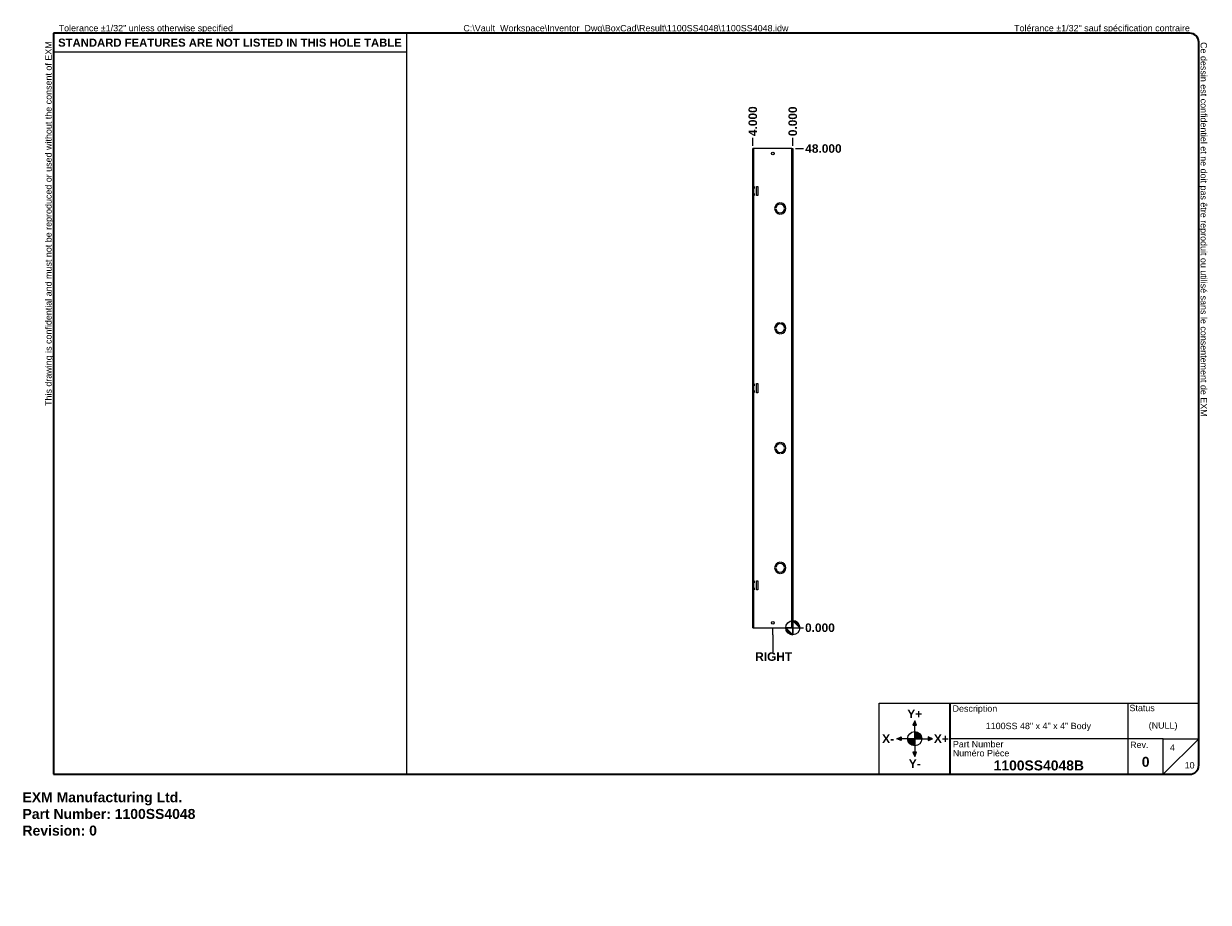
# Model space of a CAD drawing. Header units: inches. Extents: x 0 to 119, y -11 to 77.
import ezdxf

# ---------------------------------------------------------------- set-up
doc = ezdxf.new("R2010")
doc.units = ezdxf.units.IN
doc.header["$LTSCALE"] = 7.111111
doc.header["$MEASUREMENT"] = 0
doc.layers.get('0').update_dxf_attribs({"lineweight": 25})
for name, color, linetype, lineweight in [('Dimensions(ANSI)', 7, 'Continuous', 25), ('Sketch Geometry(ANSI)', 7, 'Continuous', 25), ('Symbols(ANSI)', 7, 'Continuous', 25), ('Visible Edges(ANSI)', 7, 'Continuous', 25), ('Visible Tangent Edges(ANSI)', 7, 'Continuous', 25)]:
    doc.layers.add(name, color=color, linetype=linetype, lineweight=lineweight)
doc.layers.add('Hatch', color=179, linetype='Continuous', lineweight=9, true_color=0x1e1e47)
doc.styles.add('Current-ANSI', font='arial.ttf')
doc.styles.add('Dimension-ANSI', font='arialbd.ttf')
doc.styles.get("Standard").update_dxf_attribs({"font": 'arialbd.ttf'})
doc.styles.add('Text Style44', font='arialbd.ttf')
doc.dimstyles.new('INCH-ANSI', dxfattribs={"dimscale": 7.111111, "dimtxt": 0.12, "dimasz": 0.098425, "dimexe": 0.04, "dimexo": 0.04, "dimgap": 0.031496, "dimtad": 0, "dimtih": 1, "dimtoh": 1, "dimdec": 3, "dimrnd": 1e-08, "dimzin": 0, "dimdsep": 46, "dimtxsty": 'Dimension-ANSI', "dimcen": 0.09, "dimdle": 0.312, "dimclrd": 179, "dimclre": 179, "dimclrt": 7, "dimadec": 1, "dimazin": 0, "dimtfac": 1, "dimtdec": 3, "dimtofl": 0, "dimtmove": 0, "dimatfit": 3, "dimfxl": 1, "dimtolj": 1, "dimtzin": 4, "dimlwd": 25, "dimlwe": 25, "dimarcsym": 0})
doc.dimstyles.new('INCH-ANSI-VERTICAL', dxfattribs={"dimscale": 7.111111, "dimtxt": 0.12, "dimasz": 0.098425, "dimexe": 0.04, "dimexo": 0.04, "dimgap": 0.031496, "dimtad": 0, "dimtih": 1, "dimtoh": 1, "dimdec": 3, "dimrnd": 1e-08, "dimzin": 0, "dimdsep": 46, "dimtxsty": 'Dimension-ANSI', "dimcen": 0.09, "dimdle": 0.312, "dimclrd": 179, "dimclre": 179, "dimclrt": 7, "dimadec": 1, "dimazin": 0, "dimtfac": 1, "dimtdec": 3, "dimtofl": 0, "dimtmove": 0, "dimatfit": 3, "dimfxl": 1, "dimtolj": 1, "dimtzin": 4, "dimlwd": 25, "dimlwe": 25, "dimarcsym": 0})

# ---------------------------------------------------------------- blocks, each defined once
blk = doc.blocks.new('Origin Indicator Symbol1')
at = {"layer": 'Dimensions(ANSI)'}
h = blk.add_hatch(color=7, dxfattribs=at)
edge = h.paths.add_edge_path(flags=0)
edge.add_line((10.846, 2.416), (10.944, 2.318))
edge.add_arc((10.846, 2.318), 0.0984, 0, 90)
h = blk.add_hatch(color=7, dxfattribs=at)
edge = h.paths.add_edge_path(flags=0)
edge.add_line((10.846, 2.219), (10.748, 2.318))
edge.add_arc((10.846, 2.318), 0.0984, 180, 270)
at = {"layer": 'Dimensions(ANSI)', "color": 7, "linetype": 'Continuous'}
for p, q in [((10.846, 2.416), (10.944, 2.318)), ((10.846, 2.219), (10.748, 2.318))]:
    blk.add_line(p, q, dxfattribs=at)
at = {"layer": 'Dimensions(ANSI)', "color": 7, "linetype": 'Continuous', "flags": 128}
for points in [[(10.846, 2.318), (10.944, 2.318), (10.846, 2.416), (10.846, 2.318)], [(10.846, 2.318), (10.846, 2.416), (10.846, 2.219), (10.846, 2.318)], [(10.846, 2.318), (10.846, 2.219), (10.748, 2.318), (10.846, 2.318)], [(10.846, 2.318), (10.748, 2.318), (10.846, 2.318), (10.846, 2.318)]]:
    blk.add_lwpolyline(points, dxfattribs=at)
at = {"layer": 'Dimensions(ANSI)', "color": 7, "linetype": 'Continuous'}
blk.add_circle((10.846, 2.318), 0.0984, dxfattribs=at)
for start, end in [(0, 90), (180, 270)]:
    blk.add_arc((10.846, 2.318), 0.0984, start, end, dxfattribs=at)
at = {"layer": 'Dimensions(ANSI)', "color": 7}
for points in [[(10.846, 2.318), (10.944, 2.318), (10.846, 2.416), (10.846, 2.318)], [(10.846, 2.318), (10.846, 2.416), (10.846, 2.219), (10.846, 2.318)], [(10.846, 2.318), (10.846, 2.219), (10.748, 2.318), (10.846, 2.318)], [(10.846, 2.318), (10.748, 2.318), (10.846, 2.318)]]:
    blk.add_solid(points, dxfattribs=at)
blk = doc.blocks.new('Borders EXM - B (Inch) - B')
at = {"layer": 'Sketch Geometry(ANSI)', "linetype": 'Continuous', "lineweight": 35}
for p, q in [((16.438, 10.692), (0.437, 10.692)), ((0.437, 10.692), (0.437, 0.255)), ((16.562, 0.38), (16.562, 10.567)), ((0.437, 0.255), (16.438, 0.255))]:
    blk.add_line(p, q, dxfattribs=at)
at = {"layer": 'Sketch Geometry(ANSI)'}
for p, q in [((5.406, 10.692), (5.406, 0.255)), ((0.437, 10.428), (5.406, 10.428))]:
    blk.add_line(p, q, dxfattribs=at)
at = {"layer": 'Sketch Geometry(ANSI)', "linetype": 'Continuous', "lineweight": 35}
for centre, start, end in [((16.438, 10.567), 0, 90), ((16.438, 0.38), 270, 0)]:
    blk.add_arc(centre, 0.125, start, end, dxfattribs=at)
at = {"layer": 'Symbols(ANSI)', "color": 7, "char_height": 0.09, "attachment_point": 7, "style": 'Current-ANSI'}
for s, insert, rotation in [('This drawing is confidential and must not be reproduced or used without the consent of EXM', (0.437, 5.442), 90), ('Ce dessin est confidentiel et ne doit pas être reproduit ou utilisé sans le consentement de EXM', (16.562, 10.567), 270)]:
    blk.add_mtext(s, dxfattribs=dict(at, insert=insert, rotation=rotation))
for s, insert in [('Tolerance ±1/32" unless otherwise specified', (0.509, 10.692)), ('Tolérance ±1/32" sauf spécification contraire', (13.963, 10.692))]:
    blk.add_mtext(s, dxfattribs=dict(at, insert=insert))
at = {"layer": 'Symbols(ANSI)', "color": 7, "insert": (2.921, 10.559), "char_height": 0.114, "width": 4.96908, "attachment_point": 5, "style": 'Dimension-ANSI'}
blk.add_mtext('\\fArial|b1|i0;{\\H0.1140;STANDARD FEATURES ARE NOT LISTED IN THIS HOLE TABLE}', dxfattribs=at)
at = {"layer": 'Symbols(ANSI)', "color": 7, "style": 'Current-ANSI'}
blk.add_attdef('FILENAME_AND_PATH_001', (6.208, 10.718), '', height=0.09, dxfattribs=at)
blk = doc.blocks.new('Title Blocks EXM-2 - ANSI B')
at = {"layer": 'Hatch'}
for points in [[(12.725, 0.94), (12.75, 0.94), (12.75, 1)], [(12.775, 0.94), (12.75, 1), (12.75, 0.94)], [(12.56, 0.75), (12.56, 0.775), (12.5, 0.75)], [(12.56, 0.75), (12.5, 0.75), (12.56, 0.725)], [(12.94, 0.75), (13, 0.75), (12.94, 0.775)], [(12.94, 0.75), (12.94, 0.725), (13, 0.75)], [(12.75, 0.56), (12.725, 0.56), (12.75, 0.5)], [(12.75, 0.56), (12.75, 0.5), (12.775, 0.56)]]:
    blk.add_hatch(color=7, dxfattribs=at).paths.add_polyline_path(points)
h = blk.add_hatch(color=7, dxfattribs=at)
edge = h.paths.add_edge_path()
edge.add_line((12.75, 0.85), (12.75, 0.75))
edge.add_line((12.75, 0.75), (12.85, 0.75))
edge.add_arc((12.75, 0.75), 0.1, 0, 90)
h = blk.add_hatch(color=7, dxfattribs=at)
edge = h.paths.add_edge_path()
edge.add_line((12.75, 0.65), (12.75, 0.75))
edge.add_line((12.75, 0.75), (12.65, 0.75))
edge.add_arc((12.75, 0.75), 0.1, 180, 270)
at = {"layer": 'Sketch Geometry(ANSI)'}
for p, q in [((12.249, 1.25), (16.749, 1.25)), ((12.249, 0.25), (12.249, 1.25)), ((15.749, 1.25), (15.749, 0.75)), ((16.749, 1.25), (16.749, 0.375)), ((12.75, 1), (12.725, 0.94)), ((12.725, 0.94), (12.775, 0.94)), ((12.75, 0.85), (12.75, 1)), ((12.775, 0.94), (12.75, 1)), ((12.75, 0.75), (12.75, 0.85)), ((12.5, 0.75), (12.56, 0.775)), ((12.65, 0.75), (12.5, 0.75)), ((12.56, 0.725), (12.5, 0.75)), ((12.56, 0.775), (12.56, 0.725)), ((12.75, 0.75), (12.65, 0.75)), ((12.75, 0.75), (12.85, 0.75)), ((12.75, 0.75), (12.75, 0.65)), ((12.85, 0.75), (13, 0.75)), ((13, 0.75), (12.94, 0.775)), ((12.94, 0.775), (12.94, 0.725)), ((12.94, 0.725), (13, 0.75)), ((15.749, 0.75), (13.249, 0.75)), ((16.249, 0.75), (15.749, 0.75)), ((15.749, 0.75), (15.749, 0.25)), ((16.249, 0.25), (16.249, 0.75)), ((16.249, 0.75), (16.749, 0.75)), ((16.249, 0.25), (16.749, 0.75)), ((12.775, 0.56), (12.725, 0.56)), ((12.725, 0.56), (12.75, 0.5)), ((12.75, 0.65), (12.75, 0.5)), ((12.75, 0.5), (12.775, 0.56)), ((13.249, 0.25), (12.249, 0.25)), ((16.624, 0.25), (13.249, 0.25))]:
    blk.add_line(p, q, dxfattribs=at)
at = {"layer": 'Sketch Geometry(ANSI)', "linetype": 'Continuous', "lineweight": 35}
blk.add_line((13.249, 0.25), (13.249, 1.25), dxfattribs=at)
at = {"layer": 'Sketch Geometry(ANSI)'}
blk.add_circle((12.75, 0.75), 0.1, dxfattribs=at)
blk.add_arc((16.624, 0.375), 0.125, 270, 0, dxfattribs=at)
at = {"layer": 'Symbols(ANSI)', "color": 7}
for s, insert, char_height, attachment_point, style in [('Description', (13.283, 1.103), 0.09, 7, 'Current-ANSI'), ('Status', (15.774, 1.137), 0.09, 7, 'Current-ANSI'), ('\\fArial|b1|i0;Y+', (12.75, 1.1), 0.12, 5, 'Dimension-ANSI'), ('\\fArial|b1|i0;X-', (12.375, 0.75), 0.12, 5, 'Dimension-ANSI'), ('\\fArial|b1|i0;X+', (13.125, 0.75), 0.12, 5, 'Dimension-ANSI'), ('Part Number', (13.287, 0.627), 0.09, 7, 'Current-ANSI'), ('Numéro Pièce', (13.286, 0.5), 0.09, 7, 'Current-ANSI'), ('\\fArial|b1|i0;Y-', (12.75, 0.4), 0.12, 5, 'Dimension-ANSI')]:
    blk.add_mtext(s, dxfattribs=dict(at, insert=insert, char_height=char_height, attachment_point=attachment_point, style=style))
at = {"layer": 'Symbols(ANSI)', "color": 7, "insert": (15.783, 0.618), "char_height": 0.09, "width": 0.25854, "attachment_point": 7, "style": 'Current-ANSI'}
blk.add_mtext('Rev.', dxfattribs=at)
at = {"layer": 'Symbols(ANSI)', "color": 7}
for tag, p, height, style in [('IDW_DESC_IAM_001', (13.75, 0.885), 0.09, 'Current-ANSI'), ('DESIGN_STATE_001', (16.045, 0.893), 0.09, 'Current-ANSI'), ('Sheet_number_001', (16.344, 0.58), 0.09, 'Current-ANSI'), ('IDW_NAME_IAM_001', (13.861, 0.304), 0.14, 'Text Style44'), ('IDW_REV_001', (15.947, 0.355), 0.14, 'Text Style44'), ('Number_of_sheets_001', (16.551, 0.331), 0.09, 'Current-ANSI')]:
    blk.add_attdef(tag, p, '', height=height, dxfattribs=dict(at, style=style))
blk = doc.blocks.new('*D11')
at = {"layer": 'Defpoints', "color": 0, "linetype": 'Continuous', "transparency": 16777216}
for p in [(77.13, 16.48), (77.13, 16.48), (78.19, 16.48)]:
    blk.add_point(p, dxfattribs=at)
at = {"layer": 'Dimensions(ANSI)', "color": 179, "linetype": 'Continuous', "lineweight": 25, "true_color": 0x262658, "transparency": 16777216}
blk.add_line((77.41, 16.48), (78.19, 16.48), dxfattribs=at)
at = {"layer": 'Dimensions(ANSI)', "color": 7, "linetype": 'Continuous', "lineweight": 25, "transparency": 16777216, "insert": (79.85, 16.48), "char_height": 0.853, "attachment_point": 5, "style": 'Dimension-ANSI'}
blk.add_mtext('\\A1;0.000', dxfattribs=at)
blk = doc.blocks.new('*D12')
at = {"layer": 'Defpoints', "color": 0, "linetype": 'Continuous', "transparency": 16777216}
for p in [(77.13, 64.48), (78.19, 64.48), (77.13, 16.48)]:
    blk.add_point(p, dxfattribs=at)
at = {"layer": 'Dimensions(ANSI)', "color": 179, "linetype": 'Continuous', "lineweight": 25, "true_color": 0x262658, "transparency": 16777216}
blk.add_line((77.41, 64.48), (78.19, 64.48), dxfattribs=at)
at = {"layer": 'Dimensions(ANSI)', "color": 7, "linetype": 'Continuous', "lineweight": 25, "transparency": 16777216, "insert": (80.2, 64.48), "char_height": 0.853, "attachment_point": 5, "style": 'Dimension-ANSI'}
blk.add_mtext('\\A1;48.000', dxfattribs=at)
blk = doc.blocks.new('*D13')
at = {"layer": 'Defpoints', "color": 0, "linetype": 'Continuous', "transparency": 16777216}
for p in [(77.13, 65.55), (77.13, 64.48), (77.13, 64.48)]:
    blk.add_point(p, dxfattribs=at)
at = {"layer": 'Dimensions(ANSI)', "color": 179, "linetype": 'Continuous', "lineweight": 25, "true_color": 0x262658, "transparency": 16777216}
blk.add_line((77.13, 64.77), (77.13, 65.55), dxfattribs=at)
at = {"layer": 'Dimensions(ANSI)', "color": 7, "linetype": 'Continuous', "lineweight": 25, "transparency": 16777216, "insert": (77.13, 67.21), "char_height": 0.853, "attachment_point": 5, "rotation": 90, "style": 'Dimension-ANSI'}
blk.add_mtext('\\A1;0.000', dxfattribs=at)
blk = doc.blocks.new('*D14')
at = {"layer": 'Defpoints', "color": 0, "linetype": 'Continuous', "transparency": 16777216}
for p in [(73.13, 65.55), (73.13, 64.48), (77.13, 64.48)]:
    blk.add_point(p, dxfattribs=at)
at = {"layer": 'Dimensions(ANSI)', "color": 179, "linetype": 'Continuous', "lineweight": 25, "true_color": 0x262658, "transparency": 16777216}
blk.add_line((73.13, 64.77), (73.13, 65.55), dxfattribs=at)
at = {"layer": 'Dimensions(ANSI)', "color": 7, "linetype": 'Continuous', "lineweight": 25, "transparency": 16777216, "insert": (73.13, 67.22), "char_height": 0.853, "attachment_point": 5, "rotation": 90, "style": 'Dimension-ANSI'}
blk.add_mtext('\\A1;4.000', dxfattribs=at)
blk = doc.blocks.new('Datum Identifier13')
at = {"layer": 'Symbols(ANSI)', "color": 7, "linetype": 'Continuous', "lineweight": 25}
for p, q in [((10.565, 2.219), (10.565, 2.318)), ((10.565, 2.219), (10.565, 2.159)), ((10.565, 2.159), (10.565, 1.974))]:
    blk.add_line(p, q, dxfattribs=at)
at = {"layer": 'Symbols(ANSI)', "color": 7, "insert": (10.317, 1.85), "char_height": 0.12, "attachment_point": 7, "style": 'Dimension-ANSI'}
blk.add_mtext('RIGHT', dxfattribs=at)

msp = doc.modelspace()

# ---------------------------------------------------------------- linework, layer by layer
at = {"layer": 'Visible Edges(ANSI)'}
for p, q in [((73.2128, 64.4811), (73.1268, 64.4811)), ((73.1268, 60.7416), (73.1268, 64.4811)), ((77.0408, 64.4811), (73.2128, 64.4811)), ((77.0408, 64.4811), (77.1268, 64.4811)), ((77.1268, 64.4811), (77.1268, 16.4811)), ((73.1868, 60.7416), (73.1268, 60.7416)), ((73.1268, 60.4086), (73.1268, 60.7416)), ((73.1818, 60.7416), (73.1818, 60.4086)), ((73.2128, 60.7416), (73.1868, 60.7416)), ((73.1868, 60.6801), (73.1868, 60.7416)), ((73.2668, 60.6801), (73.1868, 60.6801)), ((73.2668, 60.6801), (73.2668, 60.4701)), ((73.5118, 60.6961), (73.6368, 60.6961)), ((73.5118, 59.7661), (73.5118, 60.6961)), ((73.6368, 60.6961), (73.6368, 59.7661)), ((73.1268, 60.4086), (73.1868, 60.4086)), ((73.1268, 60.0536), (73.1268, 60.4086)), ((73.1868, 60.0536), (73.1268, 60.0536)), ((73.1268, 59.7206), (73.1268, 60.0536)), ((73.1268, 59.7206), (73.1868, 59.7206)), ((73.1268, 40.9916), (73.1268, 59.7206)), ((73.1818, 60.0536), (73.1818, 59.7206)), ((73.2668, 60.4701), (73.1868, 60.4701)), ((73.1868, 60.4086), (73.1868, 60.4701)), ((73.2128, 60.4086), (73.1868, 60.4086)), ((73.2128, 60.0536), (73.1868, 60.0536)), ((73.1868, 59.9921), (73.1868, 60.0536)), ((73.2668, 59.9921), (73.1868, 59.9921)), ((73.2668, 59.7821), (73.1868, 59.7821)), ((73.1868, 59.7206), (73.1868, 59.7821)), ((73.2128, 59.7206), (73.1868, 59.7206)), ((73.2668, 59.9921), (73.2668, 59.7821)), ((73.6368, 59.7661), (73.5118, 59.7661)), ((75.4412, 58.5211), (75.4411, 58.5211)), ((75.4411, 58.4411), (75.4412, 58.4411)), ((75.8268, 59.0413), (75.8268, 59.0412)), ((75.9268, 59.0412), (75.9268, 59.0413)), ((76.3124, 58.5211), (76.3123, 58.5211)), ((76.3123, 58.4411), (76.3124, 58.4411)), ((75.8268, 57.9209), (75.8268, 57.9208)), ((75.9268, 57.9208), (75.9268, 57.9209)), ((75.4412, 46.5211), (75.4411, 46.5211)), ((75.4411, 46.4411), (75.4412, 46.4411)), ((75.8268, 47.0413), (75.8268, 47.0412)), ((75.9268, 47.0412), (75.9268, 47.0413)), ((76.3124, 46.5211), (76.3123, 46.5211)), ((76.3123, 46.4411), (76.3124, 46.4411)), ((75.8268, 45.9209), (75.8268, 45.9208)), ((75.9268, 45.9208), (75.9268, 45.9209)), ((73.1868, 40.9916), (73.1268, 40.9916)), ((73.1268, 40.6586), (73.1268, 40.9916)), ((73.1268, 40.6586), (73.1868, 40.6586)), ((73.1268, 40.3036), (73.1268, 40.6586)), ((73.1818, 40.9916), (73.1818, 40.6586)), ((73.2128, 40.9916), (73.1868, 40.9916)), ((73.1868, 40.9301), (73.1868, 40.9916)), ((73.2668, 40.9301), (73.1868, 40.9301)), ((73.2668, 40.7201), (73.1868, 40.7201)), ((73.1868, 40.6586), (73.1868, 40.7201)), ((73.2128, 40.6586), (73.1868, 40.6586)), ((73.2668, 40.9301), (73.2668, 40.7201)), ((73.5118, 40.9461), (73.6368, 40.9461)), ((73.5118, 40.0161), (73.5118, 40.9461)), ((73.6368, 40.9461), (73.6368, 40.0161)), ((73.1868, 40.3036), (73.1268, 40.3036)), ((73.1268, 39.9706), (73.1268, 40.3036)), ((73.1268, 39.9706), (73.1868, 39.9706)), ((73.1268, 21.2416), (73.1268, 39.9706)), ((73.1818, 40.3036), (73.1818, 39.9706)), ((73.2128, 40.3036), (73.1868, 40.3036)), ((73.1868, 40.2421), (73.1868, 40.3036)), ((73.2668, 40.2421), (73.1868, 40.2421)), ((73.2668, 40.0321), (73.1868, 40.0321)), ((73.1868, 39.9706), (73.1868, 40.0321)), ((73.2128, 39.9706), (73.1868, 39.9706)), ((73.2668, 40.2421), (73.2668, 40.0321)), ((73.6368, 40.0161), (73.5118, 40.0161)), ((75.4412, 34.5211), (75.4411, 34.5211)), ((75.4411, 34.4411), (75.4412, 34.4411)), ((75.8268, 35.0413), (75.8268, 35.0412)), ((75.9268, 35.0412), (75.9268, 35.0413)), ((76.3124, 34.5211), (76.3123, 34.5211)), ((76.3123, 34.4411), (76.3124, 34.4411)), ((75.8268, 33.9209), (75.8268, 33.9208)), ((75.9268, 33.9208), (75.9268, 33.9209)), ((75.8268, 23.0413), (75.8268, 23.0412)), ((75.9268, 23.0412), (75.9268, 23.0413)), ((75.4412, 22.5211), (75.4411, 22.5211)), ((75.4411, 22.4411), (75.4412, 22.4411)), ((75.8268, 21.9209), (75.8268, 21.9208)), ((75.9268, 21.9208), (75.9268, 21.9209)), ((76.3124, 22.5211), (76.3123, 22.5211)), ((76.3123, 22.4411), (76.3124, 22.4411)), ((73.1868, 21.2416), (73.1268, 21.2416)), ((73.1268, 20.9086), (73.1268, 21.2416)), ((73.1268, 20.5536), (73.1268, 20.9086)), ((73.1268, 20.9086), (73.1868, 20.9086)), ((73.1268, 20.2206), (73.1268, 20.5536)), ((73.1868, 20.5536), (73.1268, 20.5536)), ((73.1268, 16.4811), (73.1268, 20.2206)), ((73.1268, 20.2206), (73.1868, 20.2206)), ((73.1818, 21.2416), (73.1818, 20.9086)), ((73.1818, 20.5536), (73.1818, 20.2206)), ((73.2128, 21.2416), (73.1868, 21.2416)), ((73.1868, 21.1801), (73.1868, 21.2416)), ((73.2668, 21.1801), (73.1868, 21.1801)), ((73.2668, 20.9701), (73.1868, 20.9701)), ((73.1868, 20.9086), (73.1868, 20.9701)), ((73.2128, 20.9086), (73.1868, 20.9086)), ((73.2128, 20.5536), (73.1868, 20.5536)), ((73.1868, 20.4921), (73.1868, 20.5536)), ((73.2668, 20.4921), (73.1868, 20.4921)), ((73.2668, 20.2821), (73.1868, 20.2821)), ((73.1868, 20.2206), (73.1868, 20.2821)), ((73.2128, 20.2206), (73.1868, 20.2206)), ((73.2668, 21.1801), (73.2668, 20.9701)), ((73.2668, 20.4921), (73.2668, 20.2821)), ((73.5118, 21.1961), (73.6368, 21.1961)), ((73.5118, 20.2661), (73.5118, 21.1961)), ((73.6368, 20.2661), (73.5118, 20.2661)), ((73.6368, 21.1961), (73.6368, 20.2661)), ((73.1268, 16.4811), (73.2128, 16.4811)), ((73.2128, 16.4811), (77.0408, 16.4811)), ((77.0408, 16.4811), (77.1268, 16.4811))]:
    msp.add_line(p, q, dxfattribs=at)
for centre in [(75.1268, 63.9811), (75.1268, 16.9811)]:
    msp.add_circle(centre, 0.1405, dxfattribs=at)
for centre, radius, start, end in [((75.8768, 58.4811), 0.5625, 95.099689, 264.900311), ((75.8768, 58.4811), 0.5624, 95.100598, 264.899402), ((75.8768, 58.4811), 0.4375, 5.245797, 174.754203), ((75.8768, 58.4811), 0.4375, 185.245797, 354.754203), ((75.8768, 58.4811), 0.4374, 5.247, 174.753), ((75.8768, 58.4811), 0.4374, 185.247, 354.753), ((75.8768, 58.4811), 0.5625, 275.099689, 84.900311), ((75.8768, 58.4811), 0.5624, 275.100598, 84.899402), ((75.8768, 46.4811), 0.5625, 95.099689, 264.900311), ((75.8768, 46.4811), 0.5624, 95.100598, 264.899402), ((75.8768, 46.4811), 0.4375, 5.245797, 174.754203), ((75.8768, 46.4811), 0.4375, 185.245797, 354.754203), ((75.8768, 46.4811), 0.4374, 5.247, 174.753), ((75.8768, 46.4811), 0.4374, 185.247, 354.753), ((75.8768, 46.4811), 0.5625, 275.099689, 84.900311), ((75.8768, 46.4811), 0.5624, 275.100598, 84.899402), ((75.8768, 34.4811), 0.5625, 95.099689, 264.900311), ((75.8768, 34.4811), 0.5624, 95.100598, 264.899402), ((75.8768, 34.4811), 0.4375, 5.245797, 174.754203), ((75.8768, 34.4811), 0.4375, 185.245797, 354.754203), ((75.8768, 34.4811), 0.4374, 5.247, 174.753), ((75.8768, 34.4811), 0.4374, 185.247, 354.753), ((75.8768, 34.4811), 0.5625, 275.099689, 84.900311), ((75.8768, 34.4811), 0.5624, 275.100598, 84.899402), ((75.8768, 22.4811), 0.5625, 95.099689, 264.900311), ((75.8768, 22.4811), 0.5624, 95.100598, 264.899402), ((75.8768, 22.4811), 0.4375, 5.245797, 174.754203), ((75.8768, 22.4811), 0.4374, 5.247, 174.753), ((75.8768, 22.4811), 0.5625, 275.099689, 84.900311), ((75.8768, 22.4811), 0.5624, 275.100598, 84.899402), ((75.8768, 22.4811), 0.4375, 185.245797, 354.754203), ((75.8768, 22.4811), 0.4374, 185.247, 354.753)]:
    msp.add_arc(centre, radius, start, end, dxfattribs=at)
at = {"layer": 'Visible Tangent Edges(ANSI)'}
for p, q in [((73.2128, 64.4811), (73.2128, 60.7416)), ((77.0408, 16.4811), (77.0408, 64.4811)), ((73.2128, 60.6801), (73.2128, 60.4701)), ((73.2128, 60.4086), (73.2128, 60.0536)), ((73.2128, 59.9921), (73.2128, 59.7821)), ((73.2128, 59.7206), (73.2128, 40.9916)), ((73.2128, 40.9301), (73.2128, 40.7201)), ((73.2128, 40.6586), (73.2128, 40.3036)), ((73.2128, 40.2421), (73.2128, 40.0321)), ((73.2128, 39.9706), (73.2128, 21.2416)), ((73.2128, 21.1801), (73.2128, 20.9701)), ((73.2128, 20.9086), (73.2128, 20.5536)), ((73.2128, 20.4921), (73.2128, 20.2821)), ((73.2128, 20.2206), (73.2128, 16.4811))]:
    msp.add_line(p, q, dxfattribs=at)

# ---------------------------------------------------------------- block references
at = {"xscale": 7.11111111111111, "yscale": 7.11111111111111, "zscale": 7.11111111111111}
for name, p, values in [('Borders EXM - B (Inch) - B', (0, 0), {'FILENAME_AND_PATH_001': 'C:\\Vault_Workspace\\Inventor_Dwg\\BoxCad\\Result\\1100SS4048\\1100SS4048.idw'}), ('Title Blocks EXM-2 - ANSI B', (-1.325, 0.0323), {'IDW_REV_001': '0', 'Sheet_number_001': '4', 'Number_of_sheets_001': '10', 'IDW_DESC_IAM_001': '1100SS 48" x 4" x 4" Body', 'DESIGN_STATE_001': '(NULL)', 'IDW_NAME_IAM_001': '1100SS4048B'})]:
    msp.add_blockref(name, p, dxfattribs=at).add_auto_attribs(values)
at = {"layer": 'Dimensions(ANSI)', "xscale": 7.11111111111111, "yscale": 7.11111111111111, "zscale": 7.11111111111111}
msp.add_blockref('Origin Indicator Symbol1', (0, 0), dxfattribs=at)
at = {"layer": 'Symbols(ANSI)', "xscale": 7.11111111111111, "yscale": 7.11111111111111, "zscale": 7.11111111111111}
msp.add_blockref('Datum Identifier13', (0, 0), dxfattribs=at)

# ---------------------------------------------------------------- texts
at = {"insert": (0, 0), "char_height": 1, "attachment_point": 1}
msp.add_mtext_dynamic_manual_height_columns('EXM Manufacturing Ltd.\\PPart Number: 1100SS4048\\PRevision: 0', width=6.990976, gutter_width=1, heights=[0], dxfattribs=at).dxf.set("width", 100)

# ---------------------------------------------------------------- dimensions: what is measured, and where the dimension line sits
at = {"layer": 'Dimensions(ANSI)', "color": 179, "linetype": 'Continuous', "lineweight": 25, "true_color": 0x262658}
for feature_location, offset, dtype, origin, dimstyle, picture, middle in [((73.1268, 64.4811), (0, 1.0667), 1, (77.1268, 64.4811), 'INCH-ANSI-VERTICAL', '*D14', (73.1268, 67.2228)), ((77.126782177, 64.481054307), (0, 1.0666666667), 1, (77.126782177, 64.481054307), 'INCH-ANSI-VERTICAL', '*D13', (77.126782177, 67.2088553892)), ((77.1268, 64.4811), (1.0667, 0), 0, (77.1268, 16.4811), 'INCH-ANSI', '*D12', (80.2, 64.4811)), ((77.126782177, 16.481054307), (1.0666666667, 0), 0, (77.126782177, 16.481054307), 'INCH-ANSI', '*D11', (79.8545832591, 16.481054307))]:
    dim = msp.add_ordinate_dim(feature_location=feature_location, offset=offset, dtype=dtype, origin=origin, dimstyle=dimstyle, override={"dimgap": 0.031496, "dimtad": 0, "dimdec": 3, "dimtol": 0, "dimlim": 0, "dimtp": 0, "dimtm": 0, "dimtdec": 3}, dxfattribs=at)
    dim.commit()
    dim.dimension.update_dxf_attribs({"geometry": picture, "text_midpoint": middle})

doc.saveas('drawing.dxf')
